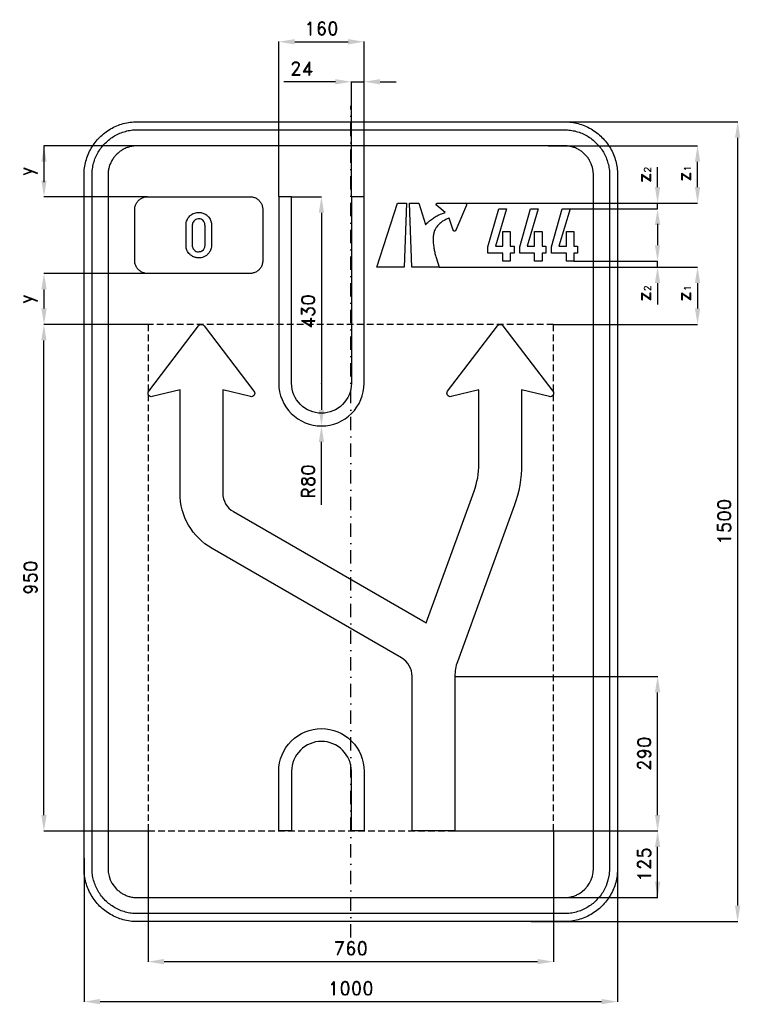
# Model space of a CAD drawing. Header units: millimetres. Extents: x -621 to 730, y -905 to 941.
import ezdxf

# ---------------------------------------------------------------- set-up
doc = ezdxf.new("R2010")
doc.units = ezdxf.units.MM
doc.header["$LTSCALE"] = 5
doc.linetypes.add('ČERCHOVANÁX2', pattern=[2, 1, -0.5, 0, -0.5])
doc.linetypes.add('ČÁRKOVANÁX2', pattern=[1.5, 1, -0.5])
doc.layers.add('Kóty', color=2, linetype='Continuous')
doc.layers.add('Značka', color=7, linetype='Continuous')
doc.styles.get("Standard").update_dxf_attribs({"font": 'romand.shx', "height": 25})
doc.dimstyles.get("Standard").update_dxf_attribs({"dimtxt": 25, "dimasz": 30, "dimexe": 0.18, "dimexo": 0.0625, "dimgap": 12.5, "dimtad": 1, "dimdec": 0, "dimzin": 0, "dimdsep": 46, "dimtxsty": 'Standard', "dimcen": 0.09, "dimadec": 0, "dimazin": 0, "dimtfac": 1, "dimtdec": 0, "dimtofl": 0, "dimtmove": 0, "dimatfit": 3, "dimfxl": 1, "dimtolj": 1, "dimtzin": 0, "dimarcsym": 0})

# ---------------------------------------------------------------- blocks, each defined once
blk = doc.blocks.new('*D0')
at = {"layer": 'Defpoints', "color": 0, "transparency": 16777216}
for p in [(380, -580), (575, -580), (350.1, -705)]:
    blk.add_point(p, dxfattribs=at)
at = {"layer": 'Kóty', "color": 0, "lineweight": -2, "transparency": 16777216}
for p, q in [((380.1, -580), (575.2, -580)), ((575, -675), (575, -610)), ((350.2, -705), (575.2, -705))]:
    blk.add_line(p, q, dxfattribs=at)
at = {"layer": 'Kóty', "color": 0, "transparency": 16777216}
for points in [[(570, -610), (580, -610), (575, -580)], [(570, -675), (580, -675), (575, -705)]]:
    blk.add_solid(points, dxfattribs=at)
at = {"layer": 'Kóty', "color": 0, "transparency": 16777216, "insert": (550, -642.5), "char_height": 25, "attachment_point": 5, "rotation": 90}
blk.add_mtext('\\A1;125', dxfattribs=at)
blk = doc.blocks.new('*D1')
at = {"layer": 'Defpoints', "color": 0, "transparency": 16777216}
for p in [(368.1, 750), (337.4, -750), (725, -750)]:
    blk.add_point(p, dxfattribs=at)
at = {"layer": 'Kóty', "color": 0, "lineweight": -2, "transparency": 16777216}
for p, q in [((368.2, 750), (725.2, 750)), ((725, 720), (725, -720)), ((337.5, -750), (725.2, -750))]:
    blk.add_line(p, q, dxfattribs=at)
at = {"layer": 'Kóty', "color": 0, "transparency": 16777216}
for points in [[(720, 720), (730, 720), (725, 750)], [(720, -720), (730, -720), (725, -750)]]:
    blk.add_solid(points, dxfattribs=at)
at = {"layer": 'Kóty', "color": 0, "transparency": 16777216, "insert": (700, 0), "char_height": 25, "attachment_point": 5, "rotation": 90}
blk.add_mtext('\\A1;1500', dxfattribs=at)
blk = doc.blocks.new('*D2')
at = {"layer": 'Defpoints', "color": 0, "transparency": 16777216}
for p in [(-500, -630.9), (500, -630.9), (500, -900)]:
    blk.add_point(p, dxfattribs=at)
at = {"layer": 'Kóty', "color": 0, "lineweight": -2, "transparency": 16777216}
for p, q in [((-500, -630.9), (-500, -900.2)), ((500, -630.9), (500, -900.2)), ((-470, -900), (470, -900))]:
    blk.add_line(p, q, dxfattribs=at)
at = {"layer": 'Kóty', "color": 0, "transparency": 16777216}
for points in [[(-470, -895), (-470, -905), (-500, -900)], [(470, -895), (470, -905), (500, -900)]]:
    blk.add_solid(points, dxfattribs=at)
at = {"layer": 'Kóty', "color": 0, "transparency": 16777216, "insert": (0, -875), "char_height": 25, "attachment_point": 5}
blk.add_mtext('\\A1;1000', dxfattribs=at)
blk = doc.blocks.new('*D3')
at = {"layer": 'Defpoints', "color": 0, "transparency": 16777216}
for p in [(-575, 465.5), (-355.1, 465.5), (-380, 370)]:
    blk.add_point(p, dxfattribs=at)
at = {"layer": 'Kóty', "color": 0, "lineweight": -2, "transparency": 16777216}
for p, q in [((-355.2, 465.5), (-575.2, 465.5)), ((-575, 400), (-575, 435.5)), ((-380.1, 370), (-575.2, 370))]:
    blk.add_line(p, q, dxfattribs=at)
at = {"layer": 'Kóty', "color": 0, "transparency": 16777216}
for points in [[(-580, 435.5), (-570, 435.5), (-575, 465.5)], [(-580, 400), (-570, 400), (-575, 370)]]:
    blk.add_solid(points, dxfattribs=at)
at = {"layer": 'Kóty', "color": 0, "transparency": 16777216, "insert": (-604.2, 417.8), "char_height": 25, "attachment_point": 5, "rotation": 90}
blk.add_mtext('\\A1;y', dxfattribs=at)
blk = doc.blocks.new('*D4')
at = {"layer": 'Defpoints', "color": 0, "transparency": 16777216}
for p in [(-575, 705), (-364.6, 705), (-381, 609.5)]:
    blk.add_point(p, dxfattribs=at)
at = {"layer": 'Kóty', "color": 0, "lineweight": -2, "transparency": 16777216}
for p, q in [((-364.6, 705), (-575.2, 705)), ((-575, 639.5), (-575, 675)), ((-381.1, 609.5), (-575.2, 609.5))]:
    blk.add_line(p, q, dxfattribs=at)
at = {"layer": 'Kóty', "color": 0, "transparency": 16777216}
for points in [[(-580, 675), (-570, 675), (-575, 705)], [(-580, 639.5), (-570, 639.5), (-575, 609.5)]]:
    blk.add_solid(points, dxfattribs=at)
at = {"layer": 'Kóty', "color": 0, "transparency": 16777216, "insert": (-604.2, 657.3), "char_height": 25, "attachment_point": 5, "rotation": 90}
blk.add_mtext('\\A1;y', dxfattribs=at)
blk = doc.blocks.new('*D5')
at = {"layer": 'Defpoints', "color": 0, "transparency": 16777216}
for p in [(-380.1, -580), (380, -580), (380, -825)]:
    blk.add_point(p, dxfattribs=at)
at = {"layer": 'Kóty', "color": 0, "lineweight": -2, "transparency": 16777216}
for p, q in [((-380.1, -580.1), (-380.1, -825.2)), ((380, -580.1), (380, -825.2)), ((-350.1, -825), (350, -825))]:
    blk.add_line(p, q, dxfattribs=at)
at = {"layer": 'Kóty', "color": 0, "transparency": 16777216}
for points in [[(-350.1, -820), (-350.1, -830), (-380.1, -825)], [(350, -820), (350, -830), (380, -825)]]:
    blk.add_solid(points, dxfattribs=at)
at = {"layer": 'Kóty', "color": 0, "transparency": 16777216, "insert": (0, -800), "char_height": 25, "attachment_point": 5}
blk.add_mtext('\\A1;760', dxfattribs=at)
blk = doc.blocks.new('*D6')
at = {"layer": 'Defpoints', "color": 0, "transparency": 16777216}
for p in [(-575.2, 370), (-380, 370), (-380.1, -580.1)]:
    blk.add_point(p, dxfattribs=at)
at = {"layer": 'Kóty', "color": 0, "lineweight": -2, "transparency": 16777216}
for p, q in [((-380.1, 370), (-575.4, 370)), ((-575.2, -550.1), (-575.2, 340)), ((-380.1, -580.1), (-575.4, -580.1))]:
    blk.add_line(p, q, dxfattribs=at)
at = {"layer": 'Kóty', "color": 0, "transparency": 16777216}
for points in [[(-580.2, 340), (-570.2, 340), (-575.2, 370)], [(-580.2, -550.1), (-570.2, -550.1), (-575.2, -580.1)]]:
    blk.add_solid(points, dxfattribs=at)
at = {"layer": 'Kóty', "color": 0, "transparency": 16777216, "insert": (-600.2, -105), "char_height": 25, "attachment_point": 5, "rotation": 90}
blk.add_mtext('\\A1;950', dxfattribs=at)
blk = doc.blocks.new('*D7')
at = {"layer": 'Defpoints', "color": 0, "transparency": 16777216}
for p in [(195, -290), (575, -290), (195, -580)]:
    blk.add_point(p, dxfattribs=at)
at = {"layer": 'Kóty', "color": 0, "lineweight": -2, "transparency": 16777216}
for p, q in [((195.1, -290), (575.2, -290)), ((575, -550), (575, -320)), ((195.1, -580), (575.2, -580))]:
    blk.add_line(p, q, dxfattribs=at)
at = {"layer": 'Kóty', "color": 0, "transparency": 16777216}
for points in [[(570, -320), (580, -320), (575, -290)], [(570, -550), (580, -550), (575, -580)]]:
    blk.add_solid(points, dxfattribs=at)
at = {"layer": 'Kóty', "color": 0, "transparency": 16777216, "insert": (550, -435), "char_height": 25, "attachment_point": 5, "rotation": 90}
blk.add_mtext('\\A1;290', dxfattribs=at)
blk = doc.blocks.new('*D8')
at = {"layer": 'Defpoints', "color": 0, "transparency": 16777216}
for p in [(25, 900), (-135, 609.5), (25, 609.5)]:
    blk.add_point(p, dxfattribs=at)
at = {"layer": 'Kóty', "color": 0, "lineweight": -2, "transparency": 16777216}
for p, q in [((-135, 609.6), (-135, 900.2)), ((-105, 900), (-5, 900)), ((25, 609.6), (25, 900.2))]:
    blk.add_line(p, q, dxfattribs=at)
at = {"layer": 'Kóty', "color": 0, "transparency": 16777216}
for points in [[(-105, 905), (-105, 895), (-135, 900)], [(-5, 905), (-5, 895), (25, 900)]]:
    blk.add_solid(points, dxfattribs=at)
at = {"layer": 'Kóty', "color": 0, "transparency": 16777216, "insert": (-55, 925), "char_height": 25, "attachment_point": 5}
blk.add_mtext('\\A1;160', dxfattribs=at)
blk = doc.blocks.new('*D9')
at = {"layer": 'Defpoints', "color": 0, "transparency": 16777216}
for p in [(1, 825), (1, 609.5), (25, 609.5)]:
    blk.add_point(p, dxfattribs=at)
at = {"layer": 'Kóty', "color": 0, "lineweight": -2, "transparency": 16777216}
for p, q in [((-29, 825), (-125.7, 825)), ((1, 609.6), (1, 825.2)), ((25, 609.6), (25, 825.2)), ((55, 825), (85, 825))]:
    blk.add_line(p, q, dxfattribs=at)
at = {"layer": 'Kóty', "color": 0, "transparency": 16777216}
for points in [[(-29, 830), (-29, 820), (1, 825)], [(55, 830), (55, 820), (25, 825)]]:
    blk.add_solid(points, dxfattribs=at)
at = {"layer": 'Kóty', "color": 0, "transparency": 16777216, "insert": (-92.4, 850), "char_height": 25, "attachment_point": 5}
blk.add_mtext('\\A1;24', dxfattribs=at)
blk = doc.blocks.new('*D10')
at = {"layer": 'Defpoints', "color": 0, "transparency": 16777216}
for p in [(-55, 259.5), (-55, 179.5)]:
    blk.add_point(p, dxfattribs=at)
at = {"layer": 'Kóty', "color": 0, "lineweight": -2, "transparency": 16777216}
for p, q in [((-55.1, 259.5), (-54.9, 259.5)), ((-55, 259.4), (-55, 259.6)), ((-55, 31.4), (-55, 149.5))]:
    blk.add_line(p, q, dxfattribs=at)
at = {"layer": 'Kóty', "color": 0, "transparency": 16777216}
blk.add_solid([(-60, 149.5), (-50, 149.5), (-55, 179.5)], dxfattribs=at)
at = {"layer": 'Kóty', "color": 0, "transparency": 16777216, "insert": (-80, 75.5), "char_height": 25, "attachment_point": 5, "rotation": 90}
blk.add_mtext('\\A1;R80', dxfattribs=at)
blk = doc.blocks.new('*D11')
at = {"layer": 'Defpoints', "color": 0, "transparency": 16777216}
for p in [(-111, 609.5), (-55, 179.5), (-55, 179.5)]:
    blk.add_point(p, dxfattribs=at)
at = {"layer": 'Kóty', "color": 0, "lineweight": -2, "transparency": 16777216}
for p, q in [((-111, 609.5), (-54.8, 609.5)), ((-55, 579.5), (-55, 209.5)), ((-55.1, 179.5), (-55.2, 179.5))]:
    blk.add_line(p, q, dxfattribs=at)
at = {"layer": 'Kóty', "color": 0, "transparency": 16777216}
for points in [[(-60, 579.5), (-50, 579.5), (-55, 609.5)], [(-60, 209.5), (-50, 209.5), (-55, 179.5)]]:
    blk.add_solid(points, dxfattribs=at)
at = {"layer": 'Kóty', "color": 0, "transparency": 16777216, "insert": (-80, 394.5), "char_height": 25, "attachment_point": 5, "rotation": 90}
blk.add_mtext('\\A1;430', dxfattribs=at)

msp = doc.modelspace()

# ---------------------------------------------------------------- linework, layer by layer
at = {"layer": 'Kóty'}
for p, q in [((370.2, 705), (650.1, 705)), ((649.9, 627.5), (649.9, 675)), ((574.9, 627.5), (574.9, 664.7)), ((214.3, 597.5), (650.1, 597.5)), ((432.3, 597.5), (575.1, 597.5)), ((411, 586.5), (575.1, 586.5)), ((574.9, 558.4), (574.9, 518.5)), ((418.1, 488.5), (575.1, 488.5)), ((165.8, 477.5), (650.1, 477.5)), ((450.5, 477.5), (575.1, 477.5)), ((574.9, 447.5), (574.9, 407.6)), ((649.9, 447.5), (649.9, 400)), ((380.1, 370), (650.1, 370))]:
    msp.add_line(p, q, dxfattribs=at)
for points in [[(1, 825), (25, 825)], [(-575, 637), (-575, 705)], [(574.9, 586.5), (574.9, 597.5)], [(574.9, 477.5), (574.9, 488.5)], [(575, -705), (575, -640)]]:
    msp.add_lwpolyline(points, dxfattribs=at)
for points in [[(644.9, 675), (654.9, 675), (649.9, 705)], [(569.9, 627.5), (579.9, 627.5), (574.9, 597.5)], [(644.9, 627.5), (654.9, 627.5), (649.9, 597.5)], [(569.9, 556.5), (579.9, 556.5), (574.9, 586.5)], [(569.9, 518.5), (579.9, 518.5), (574.9, 488.5)], [(569.9, 447.5), (579.9, 447.5), (574.9, 477.5)], [(644.9, 447.5), (654.9, 447.5), (649.9, 477.5)], [(644.9, 400), (654.9, 400), (649.9, 370)]]:
    msp.add_solid(points, dxfattribs=at)
at = {"layer": 'Značka', "color": 1}
msp.add_line((-55, 239), (-55, 239), dxfattribs=at)
at = {"layer": 'Značka', "color": 6, "linetype": 'ČERCHOVANÁX2', "ltscale": 5}
msp.add_lwpolyline([(0, -780), (0, 780)], dxfattribs=at)
at = {"layer": 'Značka', "color": 5}
for points in [[(-400, -750), (-400.4, -750), (-400.8, -750, -0.03218), (-413.7, -749.1, -0.035447), (-426.4, -746.5, -0.036269), (-438.7, -742.3, -0.034413), (-450.2, -736.5, -0.033724), (-461, -729.3, -0.034096), (-470.7, -720.7, -0.034201), (-479.3, -711, -0.034242), (-486.5, -700.2, -0.034027), (-492.3, -688.7, -0.033407), (-496.5, -676.4, -0.034138), (-499.1, -663.7, -0.036736), (-500, -650.8), (-500, -650.4), (-500, -650), (-500, 650), (-500, 650.4), (-500, 650.8, -0.032199), (-499.1, 663.7, -0.035434), (-496.5, 676.4, -0.036246), (-492.3, 688.7, -0.034408), (-486.5, 700.2, -0.03372), (-479.3, 711, -0.034084), (-470.7, 720.7, -0.034214), (-461, 729.3, -0.034232), (-450.2, 736.5, -0.034051), (-438.7, 742.3, -0.033413), (-426.4, 746.5, -0.034126), (-413.7, 749.1, -0.036746), (-400.8, 750), (-400.4, 750), (-400, 750), (400, 750), (400.4, 750), (400.8, 750, -0.032171), (413.7, 749.1, -0.035444), (426.4, 746.5, -0.036278), (438.7, 742.3, -0.034417), (450.2, 736.5, -0.033715), (461, 729.3, -0.034079), (470.7, 720.7, -0.034187), (479.3, 711, -0.03426), (486.5, 700.2, -0.034014), (492.3, 688.7, -0.033389), (496.5, 676.4, -0.034103), (499.1, 663.7, -0.036699), (500, 650.8), (500, 650.4), (500, 650), (500, -650), (500, -650.4), (500, -650.8), (499.1, -663.7, -0.035396), (496.5, -676.4, -0.036246), (492.3, -688.7, -0.034407), (486.5, -700.2, -0.033692), (479.3, -711, -0.034079), (470.7, -720.7, -0.034227), (461, -729.3, -0.034227), (450.2, -736.5, -0.034044), (438.6, -742.3, -0.033411), (426.4, -746.5, -0.034138), (413.7, -749.1, -0.036742), (400.8, -750, -0.00088), (400.4, -750), (400, -750), (-400, -750)], [(-400, -735), (-400.3, -735), (-400.7, -735, -0.03218), (-411.6, -734.2, -0.035444), (-422.4, -732, -0.036264), (-432.9, -728.5, -0.034414), (-442.7, -723.5, -0.03373), (-451.8, -717.4, -0.034078), (-460.1, -710.1, -0.034203), (-467.4, -701.9, -0.03421), (-473.5, -692.7, -0.034032), (-478.4, -682.9, -0.03343), (-482, -672.4, -0.034153), (-484.3, -661.6, -0.036756), (-485, -650.7), (-485, -650.3), (-485, -650), (-485, 650), (-485, 650.3), (-485, 650.7, -0.032175), (-484.2, 661.6, -0.03544), (-482, 672.4, -0.036282), (-478.5, 682.9, -0.034427), (-473.5, 692.7, -0.033712), (-467.4, 701.8, -0.034106), (-460.1, 710.1, -0.034205), (-451.9, 717.4, -0.034218), (-442.7, 723.5, -0.034037), (-432.8, 728.4, -0.033414), (-422.4, 732, -0.034119), (-411.6, 734.3, -0.036747), (-400.7, 735), (-400.3, 735), (-400, 735), (400, 735), (400.3, 735), (400.7, 735, -0.032173), (411.6, 734.2, -0.03544), (422.4, 732, -0.036264), (432.9, 728.5, -0.034392), (442.7, 723.5, -0.033741), (451.9, 717.4, -0.034102), (460.1, 710.1, -0.03422), (467.4, 701.9, -0.034175), (473.5, 692.7, -0.034047), (478.4, 682.8, -0.033428), (482, 672.4, -0.034198), (484.3, 661.6, -0.036779), (485, 650.7), (485, 650.3), (485, 650), (485, -650), (485, -650.3), (485, -650.7), (484.2, -661.6), (482, -672.4), (478.5, -682.9), (473.5, -692.7, -0.033691), (467.4, -701.9, -0.034079), (460.1, -710.1, -0.034232), (451.9, -717.4, -0.034207), (442.7, -723.5, -0.034029), (432.9, -728.4, -0.033433), (422.4, -732, -0.034131), (411.6, -734.3, -0.036744), (400.7, -735, -0.000888), (400.3, -735), (400, -735), (-400, -735)], [(-400, -705), (400, -705), (400.2, -705), (400.4, -705, 0.032178), (407.5, -704.5, 0.035432), (414.5, -703.1, 0.036276), (421.3, -700.8, 0.03445), (427.6, -697.6, 0.03373), (433.6, -693.6), (438.9, -688.9), (443.6, -683.6), (447.6, -677.6), (450.8, -671.3), (453.1, -664.5), (454.5, -657.5), (455, -650.4), (455, -650.2), (455, -650), (455, 650), (455, 650.2), (455, 650.4), (454.5, 657.5), (453.1, 664.5), (450.8, 671.3), (447.6, 677.6, 0.033682), (443.6, 683.5, 0.034088), (438.9, 688.9, 0.034173), (433.6, 693.6, 0.034196), (427.6, 697.6, 0.034078), (421.3, 700.8, 0.033414), (414.5, 703, 0.034122), (407.5, 704.5, 0.036736), (400.4, 705), (400.2, 705), (400, 705), (-400, 705), (-400.2, 705), (-400.4, 705, 0.032204), (-407.5, 704.5, 0.035473), (-414.5, 703, 0.036275), (-421.3, 700.8, 0.034429), (-427.6, 697.6, 0.033729), (-433.6, 693.6, 0.034102), (-438.9, 688.9, 0.034244), (-443.6, 683.5, 0.034202), (-447.6, 677.6, 0.034015), (-450.8, 671.3, 0.033441), (-453.1, 664.5, 0.034173), (-454.5, 657.5, 0.03676), (-455, 650.4), (-455, 650.2), (-455, 650), (-455, -650), (-455, -650.2), (-455, -650.4), (-454.5, -657.5), (-453.1, -664.5), (-450.8, -671.3), (-447.6, -677.6), (-443.6, -683.6), (-438.9, -688.9, 0.034201), (-433.6, -693.6, 0.034224), (-427.6, -697.6, 0.034056), (-421.3, -700.7, 0.03342), (-414.5, -703.1, 0.034122), (-407.5, -704.5, 0.036743), (-400.4, -705), (-400.2, -705), (-400, -705)], [(-381, 465.5), (-381.1, 465.5), (-381.2, 465.5, -0.03218), (-384.3, 465.7, -0.035443), (-387.3, 466.4, -0.036267), (-390.3, 467.3, -0.034421), (-393.1, 468.7, -0.033721), (-395.6, 470.5, -0.034085), (-398, 472.5, -0.034209), (-400, 474.9, -0.034229), (-401.8, 477.4, -0.034044), (-403.1, 480.2, -0.033412), (-404.1, 483.2, -0.034127), (-404.8, 486.2, -0.036745), (-405, 489.3), (-405, 489.4), (-405, 489.5), (-405, 585.5), (-405, 585.6), (-405, 585.7, -0.03218), (-404.8, 588.8, -0.035443), (-404.1, 591.8, -0.036267), (-403.2, 594.8, -0.034421), (-401.8, 597.6, -0.033721), (-400, 600.1, -0.034085), (-398, 602.5, -0.034209), (-395.6, 604.5, -0.034229), (-393.1, 606.3, -0.034044), (-390.3, 607.6, -0.033412), (-387.3, 608.6, -0.034127), (-384.3, 609.3, -0.036745), (-381.2, 609.5), (-381.1, 609.5), (-381, 609.5), (-189, 609.5), (-188.9, 609.5), (-188.8, 609.5, -0.03218), (-185.7, 609.3, -0.035443), (-182.7, 608.6, -0.036267), (-179.7, 607.7, -0.034421), (-176.9, 606.3, -0.033721), (-174.4, 604.5, -0.034085), (-172, 602.5, -0.034209), (-170, 600.1, -0.034229), (-168.2, 597.6, -0.034044), (-166.9, 594.8, -0.033412), (-165.9, 591.8, -0.034127), (-165.2, 588.8, -0.036745), (-165, 585.7), (-165, 585.6), (-165, 585.5), (-165, 489.5), (-165, 489.4), (-165, 489.3, -0.03218), (-165.2, 486.2, -0.035443), (-165.9, 483.2, -0.036267), (-166.8, 480.2, -0.034421), (-168.2, 477.4, -0.033721), (-170, 474.9, -0.034085), (-172, 472.5, -0.034209), (-174.4, 470.5, -0.034229), (-176.9, 468.7, -0.034044), (-179.7, 467.4, -0.033412), (-182.7, 466.4, -0.034127), (-185.7, 465.7, -0.036745), (-188.8, 465.5), (-188.9, 465.5), (-189, 465.5), (-381, 465.5)], [(-381, 465.5), (-381.1, 465.5), (-381.2, 465.5, -0.03218), (-384.3, 465.7, -0.035443), (-387.3, 466.4, -0.036267), (-390.3, 467.3, -0.034421), (-393.1, 468.7, -0.033721), (-395.6, 470.5, -0.034085), (-398, 472.5, -0.034209), (-400, 474.9, -0.034229), (-401.8, 477.4, -0.034044), (-403.1, 480.2, -0.033412), (-404.1, 483.2, -0.034127), (-404.8, 486.2, -0.036745), (-405, 489.3), (-405, 489.4), (-405, 489.5), (-405, 585.5), (-405, 585.6), (-405, 585.7, -0.03218), (-404.8, 588.8, -0.035443), (-404.1, 591.8, -0.036267), (-403.2, 594.8, -0.034421), (-401.8, 597.6, -0.033721), (-400, 600.1, -0.034085), (-398, 602.5, -0.034209), (-395.6, 604.5, -0.034229), (-393.1, 606.3, -0.034044), (-390.3, 607.6, -0.033412), (-387.3, 608.6, -0.034127), (-384.3, 609.3, -0.036745), (-381.2, 609.5), (-381.1, 609.5), (-381, 609.5), (-189, 609.5), (-188.9, 609.5), (-188.8, 609.5, -0.03218), (-185.7, 609.3, -0.035443), (-182.7, 608.6, -0.036267), (-179.7, 607.7, -0.034421), (-176.9, 606.3, -0.033721), (-174.4, 604.5, -0.034085), (-172, 602.5, -0.034209), (-170, 600.1, -0.034229), (-168.2, 597.6, -0.034044), (-166.9, 594.8, -0.033412), (-165.9, 591.8, -0.034127), (-165.2, 588.8, -0.036745), (-165, 585.7), (-165, 585.6), (-165, 585.5), (-165, 489.5), (-165, 489.4), (-165, 489.3, -0.03218), (-165.2, 486.2, -0.035443), (-165.9, 483.2, -0.036267), (-166.8, 480.2, -0.034421), (-168.2, 477.4, -0.033721), (-170, 474.9, -0.034085), (-172, 472.5, -0.034209), (-174.4, 470.5, -0.034229), (-176.9, 468.7, -0.034044), (-179.7, 467.4, -0.033412), (-182.7, 466.4, -0.034127), (-185.7, 465.7, -0.036745), (-188.8, 465.5), (-188.9, 465.5), (-189, 465.5), (-381, 465.5)], [(114.5, 477.5), (110.1, 597.5), (127.3, 597.5), (140.3, 557.1, -0.00052), (140.7, 557.5, -0.00156), (141.1, 558, -0.014816), (144.4, 561.3, -0.015522), (147.8, 564.3, -0.014803), (151.2, 567, -0.014248), (154.7, 569.5, -0.014107), (158.3, 571.8, -0.014422), (162.1, 573.9, -0.011451), (165.2, 575.5, -0.01096), (168.4, 576.9, -0.012106), (171.8, 578.2, -0.013496), (175.3, 579.4), (175.9, 579.6), (176.6, 579.8), (161.1, 592.8), (161.1, 592.8), (161.1, 592.8, -0.01999), (160.9, 593, -0.024538), (160.7, 593.2, -0.024319), (160.6, 593.4, -0.022432), (160.5, 593.6, -0.021674), (160.4, 593.8, -0.022023), (160.3, 594, -0.017952), (160.3, 594.2, -0.018176), (160.2, 594.3, -0.019295), (160.2, 594.5, -0.018881), (160.2, 594.7), (160.2, 594.8), (160.2, 594.8), (160.2, 594.9), (160.2, 594.9), (160.2, 595.1), (160.2, 595.2, -0.029699), (160.3, 595.5, -0.031453), (160.4, 595.8, -0.041621), (160.6, 596.2, -0.041085), (160.8, 596.5, -0.040527), (161.1, 596.8, -0.04046), (161.4, 597.1, -0.032598), (161.7, 597.2, -0.031704), (162, 597.4, -0.036133), (162.4, 597.5, -0.041044), (162.8, 597.5), (162.8, 597.5), (162.9, 597.5), (214.2, 597.5), (214.3, 597.5), (214.3, 597.5, -0.044672), (214.8, 597.4, -0.045657), (215.2, 597.3, -0.042295), (215.6, 597.1, -0.040554), (215.9, 596.9, -0.039807), (216.2, 596.6, -0.040888), (216.5, 596.3, -0.033174), (216.7, 596, -0.031882), (216.8, 595.7, -0.041625), (216.9, 595.2, -0.045519), (216.9, 594.8), (216.9, 594.7), (216.9, 594.5), (216.9, 594.4), (216.9, 594.3), (216.9, 594.2), (216.8, 594.1), (216.8, 594), (216.8, 594), (216.8, 593.9, -0.014583), (216.7, 593.8), (216.7, 593.8), (216.7, 593.7), (196.8, 546.4), (196.8, 546.4), (196.8, 546.4, -0.033485), (196.6, 546.1, -0.034239), (196.4, 545.8, -0.031827), (196.2, 545.6, -0.03043), (196, 545.3, -0.029929), (195.7, 545.2, -0.030597), (195.5, 545, -0.024866), (195.2, 544.9, -0.024553), (195, 544.9, -0.026414), (194.7, 544.8, -0.026849), (194.4, 544.8), (194.4, 544.8), (194.3, 544.8), (194.3, 544.8), (194.2, 544.8), (194.1, 544.8), (194, 544.8, -0.024469), (193.8, 544.8, -0.025068), (193.5, 544.9, -0.033046), (193.2, 545, -0.032638), (192.9, 545.2, -0.032476), (192.7, 545.4, -0.032798), (192.4, 545.6, -0.026052), (192.2, 545.8, -0.024846), (192.1, 546, -0.028123), (191.9, 546.3, -0.032298), (191.8, 546.5), (191.8, 546.6), (191.8, 546.6), (184.1, 569.4), (183.5, 569.2, 0.002386), (182.8, 568.9, 0.022516), (178.3, 566.9, 0.024405), (174, 564.5, 0.023307), (170.3, 562.1, 0.023929), (166.9, 559.2, 0.024394), (163.9, 556.3, 0.027814), (161.2, 553.1, 0.02282), (159.4, 550.5, 0.023861), (157.8, 547.8, 0.027919), (156.5, 544.9, 0.03533), (155.6, 541.9, 0.005067), (155.5, 541.3), (155.4, 540.8), (155.3, 540.3), (155.2, 539.8), (155.1, 539.3, 0.020217), (154.6, 535.2, 0.017004), (154.3, 531, 0.015133), (154.3, 526.7, 0.012804), (154.5, 522.4, 0.012178), (155, 517.7, 0.011444), (155.7, 513.1, 0.008893), (156.4, 509.2, 0.008026), (157.2, 505.3, 0.008851), (158.3, 501.1, 0.009902), (159.5, 497), (159.7, 496.2), (160, 495.5), (165.7, 477.5), (114.5, 477.5)], [(-308.8, 555.2), (-308.8, 555.9, -0.005947), (-308.8, 556.7, -0.049019), (-308.3, 561.3, -0.049992), (-306.8, 565.7, -0.079537), (-303, 572, -0.089087), (-297.3, 576.7, -0.059796), (-292.9, 578.8, -0.052018), (-288.3, 579.8, -0.062017), (-282.1, 579.8, -0.0645), (-276.2, 578.2, -0.055438), (-271.7, 576, -0.055485), (-267.7, 572.7, -0.051112), (-264.8, 569.2, -0.054897), (-262.7, 565.2, -0.045234), (-261.6, 561.8, -0.045981), (-261.2, 558.2, -0.0123), (-261.2, 556.9, -0.004103), (-261.2, 555.7), (-261.2, 519.1), (-261.2, 518.3, -0.006906), (-261.2, 517.6, -0.051777), (-261.7, 513.2, -0.049693), (-263.2, 509, -0.066796), (-266.3, 503.8, -0.065906), (-270.7, 499.5, -0.061099), (-275.4, 496.6, -0.064143), (-280.7, 495, -0.069662), (-286.8, 494.7, -0.067451), (-292.8, 496, -0.056809), (-297.6, 498.3, -0.049588), (-301.8, 501.5, -0.048055), (-305, 505, -0.06588), (-307.3, 509, -0.054767), (-308.4, 512.7, -0.042362), (-308.8, 516.6, -0.009254), (-308.8, 517.8, -0.003103), (-308.8, 519.1), (-308.8, 555.2)], [(-297.3, 555.2), (-297.3, 519.1), (-297.3, 518.6, 0.009635), (-297.3, 518.1, 0.07387), (-296.7, 515, 0.059521), (-295.3, 512, 0.070725), (-292.9, 509.1, 0.09458), (-289.8, 507, 0.108402), (-285.6, 506.2, 0.087553), (-281.2, 507, 0.078159), (-277.8, 508.8, 0.088168), (-275.2, 511.5, 0.061769), (-274, 513.8, 0.061186), (-273.4, 516.3, 0.025182), (-273.2, 517.7, 0.008386), (-273.2, 519.1), (-273.2, 555.2, 0.005497), (-273.3, 556.4, 0.016502), (-273.4, 557.5, 0.058317), (-274.2, 560.5, 0.064725), (-275.7, 563.2, 0.088091), (-278.6, 566.1, 0.09789), (-282.2, 567.7, 0.099844), (-286.3, 568, 0.088272), (-290.3, 566.7, 0.074159), (-293.2, 564.7, 0.075675), (-295.3, 562, 0.052597), (-296.4, 559.8, 0.046075), (-297, 557.3, 0.014324), (-297.2, 556.3, 0.004786), (-297.3, 555.2)], [(115, -580), (115, -290, 0.267949), (95, -255.4), (-260.1, -50.4, -0.267949), (-320.1, 53.6), (-320.1, 247.4), (-372.1, 234.5, -0.707858), (-378.7, 244.6), (-285.2, 367.5, -0.495587), (-275, 367.5), (-181.5, 244.6, -0.707858), (-188.1, 234.5), (-240.1, 247.4), (-240.1, 53.6, 0.267949), (-220.1, 18.9), (135, -186.1, -0.015146), (141.2, -189.9), (231, 57, 0.087489), (240.1, 108.3), (240.1, 247.4), (188.1, 234.5, -0.707858), (181.5, 244.6), (275, 367.5, -0.495587), (285.2, 367.5), (378.7, 244.6, -0.707858), (372.1, 234.5), (320.1, 247.4), (320.1, 108.3, -0.087489), (306.2, 29.7), (199.8, -262.6, 0.087476), (195, -290), (195, -290), (195, -580), (115, -580)]]:
    msp.add_lwpolyline(points, format="xyb", dxfattribs=at)
for points in [[(-111, 609.5), (-135, 609.5), (-135, 259.5, 0.414214), (-55, 179.5, 0.414214), (25, 259.5), (25, 609.5), (1, 609.5), (1, 259.5, -0.414214), (-55, 203.5, -0.414214), (-111, 259.5)], [(-135, -580), (-135, -468, -0.414214), (-55, -388), (-55, -388, -0.414214), (25, -468), (25, -580), (1, -580), (1, -468, 0.414214), (-55, -412, 0.414214), (-111, -468), (-111, -580)]]:
    msp.add_lwpolyline(points, format="xyb", close=True, dxfattribs=at)
for points in [[(100.1, 477.5), (48.9, 477.5), (87.3, 597.5), (104.5, 597.5), (100.1, 477.5)], [(284.9, 488.5), (284.9, 503.3), (256.9, 503.3), (256.9, 515.6), (277.2, 586.5), (291.8, 586.5), (270.9, 516.5), (284.9, 516.5), (284.9, 544.5), (298.9, 544.5), (298.9, 516.5), (305.9, 516.5), (305.9, 503.3), (298.9, 503.3), (298.9, 488.5), (284.9, 488.5)], [(344.4, 488.5), (344.4, 503.3), (316.5, 503.3), (316.5, 515.6), (336.7, 586.5), (351.4, 586.5), (330.5, 516.5), (344.4, 516.5), (344.4, 544.5), (358.5, 544.5), (358.5, 516.5), (365.4, 516.5), (365.4, 503.3), (358.5, 503.3), (358.5, 488.5), (344.4, 488.5)], [(404, 488.5), (404, 503.3), (376.1, 503.3), (376.1, 515.6), (396.3, 586.5), (410.9, 586.5), (390.1, 516.5), (404, 516.5), (404, 544.5), (418.1, 544.5), (418.1, 516.5), (425, 516.5), (425, 503.3), (418.1, 503.3), (418.1, 488.5), (404, 488.5)]]:
    msp.add_lwpolyline(points, dxfattribs=at)
at = {"layer": 'Značka', "color": 6, "linetype": 'ČÁRKOVANÁX2', "ltscale": 2.5}
msp.add_lwpolyline([(-380, -580), (380, -580), (380, 370), (-380, 370)], close=True, dxfattribs=at)

# ---------------------------------------------------------------- texts
at = {"layer": 'Kóty', "char_height": 25, "attachment_point": 1, "rotation": 90}
for s, insert in [('z{\\H0.5x;2}', (537.4, 635.5)), ('z{\\H0.5x;1}', (612.3, 637.6)), ('z{\\H0.5x;2}', (537.4, 413.1)), ('z{\\H0.5x;1}', (612.3, 413.1))]:
    msp.add_mtext_dynamic_manual_height_columns(s, width=70.64, gutter_width=300, heights=[0], dxfattribs=dict(at, insert=insert))

# ---------------------------------------------------------------- dimensions: what is measured, and where the dimension line sits
at = {"layer": 'Kóty'}
for base, p1, p2, picture, middle in [((25, 900), (-135, 609.5), (25, 609.5), '*D8', (-55, 925)), ((1, 825), (25, 609.5), (1, 609.5), '*D9', (-92.4, 850)), ((380, -825), (-380.1, -580), (380, -580), '*D5', (0, -800)), ((500, -900), (-500, -630.9), (500, -630.9), '*D2', (0, -875))]:
    dim = msp.add_linear_dim(base=base, p1=p1, p2=p2, dimstyle='Standard', dxfattribs=at)
    dim.commit()
    dim.dimension.update_dxf_attribs({"geometry": picture, "text_midpoint": middle})
for base, p1, p2, picture, middle in [((725, -750), (368.1, 750), (337.4, -750), '*D1', (700, 0)), ((-55, 179.5), (-111, 609.5), (-55, 179.5), '*D11', (-80, 394.5)), ((-575.2, 370), (-380.1, -580.1), (-380, 370), '*D6', (-600.2, -105)), ((575, -290), (195, -580), (195, -290), '*D7', (550, -435)), ((575, -580), (350.1, -705), (380, -580), '*D0', (550, -642.5))]:
    dim = msp.add_linear_dim(base=base, p1=p1, p2=p2, angle=90, dimstyle='Standard', dxfattribs=at)
    dim.commit()
    dim.dimension.update_dxf_attribs({"geometry": picture, "text_midpoint": middle})
for base, p1, p2, picture, middle in [((-575, 705), (-381, 609.5), (-364.6, 705), '*D4', (-604.2, 657.3)), ((-575, 465.5), (-380, 370), (-355.1, 465.5), '*D3', (-604.2, 417.8))]:
    dim = msp.add_linear_dim(base=base, p1=p1, p2=p2, angle=90, text='y', dimstyle='Standard', dxfattribs=at)
    dim.commit()
    dim.dimension.update_dxf_attribs({"geometry": picture, "text_midpoint": middle})
dim = msp.add_radius_dim(center=(-55, 259.5), mpoint=(-55, 179.5), dimstyle='Standard', dxfattribs=at)
dim.commit()
dim.dimension.update_dxf_attribs({"geometry": '*D10', "text_midpoint": (-80, 75.5)})

doc.saveas('drawing.dxf')
